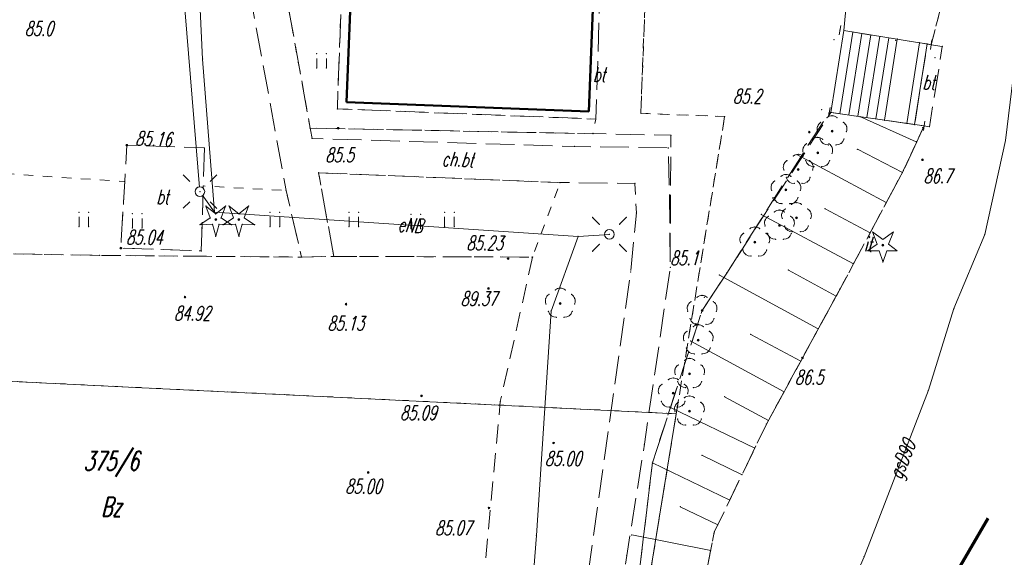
# Model space of a CAD drawing. Header units: metres. Extents: x 5537264 to 5541990, y 5958323 to 5965240.
# Tile 11 of 27: x 5539562 to 5539614, y 5961303 to 5961331. Entities that reach past the tile are written whole.
import ezdxf
from ezdxf.enums import TextEntityAlignment as Align

# ---------------------------------------------------------------- set-up
doc = ezdxf.new("R2010")
doc.units = ezdxf.units.M
for name, pattern in [('L_0_03', [1, 0.5, -0.5]), ('L_0_04', [1.5, 1, -0.5]), ('L_0_05', [1.75, 1.25, -0.5]), ('L_0_06', [2, 1.5, -0.5]), ('L_0_0C', [3, 2, -1]), ('L_0_29', [0])]:
    doc.linetypes.add(name, pattern=pattern)
doc.layers.get('0').update_dxf_attribs({"linetype": 'CONTINUOUS', "lineweight": 18})
for name, color, linetype, lineweight in [('000_Inne__niezydentyfikowane_', 7, 'CONTINUOUS', 18), ('210_oznaczenie_konturu_uzytku_gruntowego', 3, 'CONTINUOUS', 18), ('211_numer_dzialki_ewidencyjnej', 96, 'CONTINUOUS', 18), ('217_kontur_klasyfikacyjny', 3, 'L_0_03', 18), ('218_kontur_uzytku_gruntowego', 3, 'L_0_03', 18), ('219_dzialka_ewidencyjna', 96, 'CONTINUOUS', 18), ('312_budynek_ewidencyjny', 7, 'CONTINUOUS', 50), ('bt', 7, 'L_0_06', 18), ('chodnik', 7, 'L_0_06', 18), ('chodnik_Atr17', 7, 'CONTINUOUS', 18), ('drzewo_iglaste', 7, 'CONTINUOUS', 18), ('drzewo_lisciaste', 7, 'CONTINUOUS', 18), ('GES_UrzadzeniaSiecElektroenergetyczna_P', 7, 'CONTINUOUS', 18), ('inny_obiekt_zagospodarowania_terenu', 7, 'L_0_03', 18), ('inny_obiekt_zagospodarowania_terenu_Atr17', 7, 'CONTINUOUS', 18), ('KR_ObiektKarto', 7, 'CONTINUOUS', 18), ('latarnia', 7, 'CONTINUOUS', 18), ('mur_op', 7, 'L_0_29', 18), ('obszar_utwardzony', 7, 'L_0_06', 18), ('obszar_utwardzony_Atr17', 7, 'CONTINUOUS', 18), ('OT_ZagospodarowanieTerenu_P', 7, 'CONTINUOUS', 18), ('pikieta_naturalna', 7, 'CONTINUOUS', 18), ('pikieta_naturalna_Atr2', 7, 'CONTINUOUS', 18), ('pikieta_sztuczna', 7, 'CONTINUOUS', 18), ('pikieta_sztuczna_Atr2', 7, 'CONTINUOUS', 18), ('plac_sportowy', 7, 'L_0_04', 18), ('przewod_elektroenergetyczny_podziemny', 7, 'CONTINUOUS', 18), ('przewod_elektroenergetyczny_podziemny_Atr1', 7, 'CONTINUOUS', 18), ('przewod_gazowy', 7, 'CONTINUOUS', 18), ('przewod_gazowy_Atr1', 7, 'CONTINUOUS', 18), ('sch', 7, 'CONTINUOUS', 18), ('skarpa', 7, 'L_0_05', 18), ('skarpa_nieumocniona', 7, 'L_0_06', 18), ('slup_przewodow_napowietrznych', 7, 'CONTINUOUS', 18), ('trawnik', 7, 'L_0_03', 18), ('Zakres', 7, 'L_0_0C', 70)]:
    doc.layers.add(name, color=color, linetype=linetype, lineweight=lineweight)
doc.styles.get("Standard").update_dxf_attribs({"font": 'simplex.shx'})

# ---------------------------------------------------------------- blocks, each defined once
blk = doc.blocks.new('L_0_29_1')
at = {"color": 0, "linetype": 'Continuous', "lineweight": 13, "flags": 128}
blk.add_lwpolyline([(0, -0.5), (0, 0.5)], dxfattribs=at)
blk = doc.blocks.new('L_0_29_2')
at = {"color": 0, "linetype": 'Continuous', "lineweight": 13, "flags": 128}
blk.add_lwpolyline([(0, 0.5), (0, -0.5)], dxfattribs=at)
blk = doc.blocks.new('SUEO')
at = {"color": 0, "linetype": 'Continuous', "lineweight": 18, "flags": 128}
for points in [[(-1.06, 1.06), (-1.76, 1.76)], [(1.76, 1.76), (1.06, 1.06)], [(-1.74, -1.74), (-1.06, -1.06)], [(1.06, -1.06), (1.76, -1.76)]]:
    blk.add_lwpolyline(points, dxfattribs=at)
at = {"color": 0, "linetype": 'Continuous', "lineweight": 18}
blk.add_wipeout([(0, -0.5), (0.25, -0.43), (0.43, -0.25), (0.5, 0), (0.43, 0.25), (0.25, 0.43), (0, 0.5), (-0.25, 0.43), (-0.43, 0.25), (-0.5, 0), (-0.43, -0.25), (-0.25, -0.43)], dxfattribs=at)
blk.add_circle((0, 0), 0.5, dxfattribs=at)
blk = doc.blocks.new('OTZG')
at = {"color": 0, "linetype": 'Continuous', "lineweight": 13}
blk.add_wipeout([(0, -1.7), (-0.4, -0.6), (-1.6, -0.6), (-0.6, 0.1), (-1.1, 1.4), (0, 0.6), (1.1, 1.4), (0.6, 0.1), (1.5, -0.6), (0.4, -0.6), (0, -1.8)], dxfattribs=at)
at = {"linetype": 'Continuous', "lineweight": 13}
blk.add_hatch(color=0, dxfattribs=at).paths.add_polyline_path([(0, -0.1, 1), (0, 0.1, 1)])
at = {"color": 0, "linetype": 'Continuous', "lineweight": 13, "flags": 128}
blk.add_lwpolyline([(0, -1.7), (-0.4, -0.6), (-1.6, -0.6), (-0.6, 0.1), (-1.1, 1.4), (0, 0.6), (1.1, 1.4), (0.6, 0.1), (1.5, -0.6), (0.4, -0.6), (0, -1.8)], close=True, dxfattribs=at)
at = {"color": 0, "linetype": 'Continuous', "lineweight": 13}
blk.add_circle((0, 0), 0.1, dxfattribs=at)

msp = doc.modelspace()

# ---------------------------------------------------------------- hatches: boundary and pattern name
at = {"layer": 'drzewo_iglaste', "linetype": 'Continuous', "lineweight": 18}
for points in [[(5539572.71, 5961320.17, 1), (5539572.71, 5961320.27, 1)], [(5539573.92, 5961320.17, 1), (5539573.92, 5961320.27, 1)]]:
    msp.add_hatch(color=256, dxfattribs=at).paths.add_polyline_path(points)
at = {"layer": 'drzewo_lisciaste', "linetype": 'Continuous', "lineweight": 18}
for points in [[(5539604.96, 5961324.8, 1), (5539604.96, 5961324.9, 1)], [(5539604.21, 5961323.67, 1), (5539604.21, 5961323.77, 1)], [(5539603.19, 5961322.79, 1), (5539603.19, 5961322.89, 1)], [(5539602.55, 5961321.73, 1), (5539602.55, 5961321.83, 1)], [(5539603.1, 5961320.26, 1), (5539603.1, 5961320.36, 1)], [(5539602.21, 5961319.87, 1), (5539602.21, 5961319.97, 1)], [(5539600.92, 5961318.99, 1), (5539600.92, 5961319.09, 1)], [(5539590.74, 5961315.79, 1), (5539590.74, 5961315.89, 1)], [(5539598.16, 5961315.41, 1), (5539598.16, 5961315.51, 1)], [(5539597.96, 5961313.87, 1), (5539597.96, 5961313.97, 1)], [(5539597.51, 5961312.11, 1), (5539597.51, 5961312.21, 1)], [(5539596.65, 5961311.09, 1), (5539596.65, 5961311.19, 1)], [(5539597.5, 5961310.15, 1), (5539597.5, 5961310.25, 1)]]:
    msp.add_hatch(color=256, dxfattribs=at).paths.add_polyline_path(points)
at = {"layer": 'pikieta_naturalna', "linetype": 'Continuous', "lineweight": 18}
for points in [[(5539579.12, 5961324.955, 1), (5539579.12, 5961325.045, 1)], [(5539603.77, 5961324.755, 1), (5539603.77, 5961324.845, 1)], [(5539609.69, 5961323.305, 1), (5539609.69, 5961323.395, 1)], [(5539597.83, 5961314.695, 1), (5539597.83, 5961314.785, 1)], [(5539603.41, 5961312.945, 1), (5539603.41, 5961313.035, 1)], [(5539590.39, 5961308.495, 1), (5539590.39, 5961308.585, 1)]]:
    msp.add_hatch(color=256, dxfattribs=at).paths.add_polyline_path(points)
at = {"layer": 'pikieta_sztuczna', "linetype": 'Continuous', "lineweight": 18}
for points in [[(5539568.06, 5961324.065, 1), (5539568.06, 5961324.155, 1)], [(5539568.06, 5961324.065, 1), (5539568.06, 5961324.155, 1)], [(5539567.74, 5961318.685, 1), (5539567.74, 5961318.775, 1)], [(5539588.01, 5961318.135, 1), (5539588.01, 5961318.225, 1)], [(5539586.98, 5961316.575, 1), (5539586.98, 5961316.665, 1)], [(5539571.1, 5961316.125, 1), (5539571.1, 5961316.215, 1)], [(5539579.53, 5961315.755, 1), (5539579.53, 5961315.845, 1)], [(5539583.48, 5961310.955, 1), (5539583.48, 5961311.045, 1)], [(5539580.69, 5961306.955, 1), (5539580.69, 5961307.045, 1)], [(5539587.01, 5961305.095, 1), (5539587.01, 5961305.185, 1)]]:
    msp.add_hatch(color=256, dxfattribs=at).paths.add_polyline_path(points)

# ---------------------------------------------------------------- linework, layer by layer
for p in [(5539605.378, 5961330.135), (5539605.581, 5961330.108), (5539605.06, 5961329.63), (5539608.285, 5961329.605), (5539608.37, 5961329.66), (5539609.53, 5961329.47), (5539609.941, 5961329.407), (5539610.151, 5961329.37), (5539610.73, 5961329.28), (5539572.02, 5961328.62), (5539577.999, 5961328.899), (5539578.499, 5961328.899), (5539610.34, 5961328.69), (5539577.999, 5961328.149), (5539578.499, 5961328.149), (5539609.618, 5961327.35), (5539609.618, 5961327.35), (5539579.56, 5961326.37), (5539579.56, 5961326.37), (5539579.56, 5961326.37), (5539579.075, 5961326.014), (5539592.23, 5961325.88), (5539592.23, 5961325.88), (5539592.23, 5961325.88), (5539592.23, 5961325.88), (5539592.23, 5961325.88), (5539592.23, 5961325.88), (5539592.23, 5961325.88), (5539592.23, 5961325.88), (5539592.23, 5961325.88), (5539592.23, 5961325.88), (5539604.42, 5961325.97), (5539592.6, 5961325.48), (5539594.96, 5961325.78), (5539599.34, 5961325.61), (5539604.699, 5961325.553), (5539604.82, 5961325.84), (5539604.9, 5961325.83), (5539604.96, 5961325.65), (5539605.221, 5961325.553), (5539606.42, 5961325.61), (5539607.71, 5961325.42), (5539577.652, 5961325.012), (5539577.66, 5961325), (5539579.12, 5961325), (5539604.2, 5961325.098), (5539604.211, 5961324.821), (5539604.372, 5961325.316), (5539604.96, 5961324.85), (5539605.548, 5961325.316), (5539605.709, 5961324.821), (5539605.72, 5961325.098), (5539608.869, 5961325.253), (5539609.279, 5961325.193), (5539609.7, 5961325.03), (5539609.779, 5961325.121), (5539610.06, 5961325.08), (5539577.75, 5961324.47), (5539592.445, 5961324.71), (5539592.46, 5961324.74), (5539592.46, 5961324.71), (5539596.528, 5961324.631), (5539603.77, 5961324.8), (5539603.949, 5961324.423), (5539604.21, 5961324.52), (5539604.336, 5961324.435), (5539604.471, 5961324.423), (5539605.584, 5961324.435), (5539568.06, 5961324.11), (5539568.06, 5961324.11), (5539572.12, 5961323.97), (5539591.47, 5961324.05), (5539596.39, 5961323.97), (5539603.45, 5961323.968), (5539603.622, 5961324.186), (5539604.49, 5961324.202), (5539604.759, 5961324.127), (5539604.798, 5961324.186), (5539604.97, 5961323.968), (5539605.161, 5961324.127), (5539605.43, 5961324.202), (5539606.29, 5961323.9), (5539609.37, 5961324.29), (5539602.602, 5961323.306), (5539602.929, 5961323.543), (5539603.12, 5961323.62), (5539603.19, 5961323.64), (5539603.451, 5961323.543), (5539603.461, 5961323.691), (5539603.586, 5961323.305), (5539603.778, 5961323.306), (5539604.21, 5961323.72), (5539604.834, 5961323.305), (5539604.959, 5961323.691), (5539609.69, 5961323.35), (5539602.43, 5961323.088), (5539602.441, 5961322.811), (5539603.19, 5961322.84), (5539603.74, 5961323.072), (5539603.939, 5961322.811), (5539603.95, 5961323.088), (5539604.009, 5961322.997), (5539604.411, 5961322.997), (5539604.68, 5961323.072), (5539608.69, 5961322.78), (5539578.09, 5961322.67), (5539601.962, 5961322.246), (5539602.289, 5961322.483), (5539602.55, 5961322.58), (5539602.566, 5961322.425), (5539602.811, 5961322.483), (5539603.138, 5961322.246), (5539603.814, 5961322.425), (5539608.64, 5961322.68), (5539567.95, 5961322.21), (5539576.39, 5961321.74), (5539590.73, 5961322.16), (5539594.65, 5961322.11), (5539601.79, 5961322.028), (5539601.801, 5961321.751), (5539602.55, 5961321.78), (5539602.72, 5961322.192), (5539602.989, 5961322.117), (5539603.299, 5961321.751), (5539603.31, 5961322.028), (5539603.391, 5961322.117), (5539603.66, 5961322.192), (5539596.46, 5961321.44), (5539601.86, 5961321.36), (5539601.926, 5961321.365), (5539603.174, 5961321.365), (5539573.222, 5961320.926), (5539573.408, 5961320.926), (5539574.432, 5961320.926), (5539602.08, 5961321.132), (5539602.21, 5961320.72), (5539602.349, 5961321.057), (5539602.512, 5961320.776), (5539602.751, 5961321.057), (5539602.839, 5961321.013), (5539603.02, 5961321.132), (5539603.1, 5961321.11), (5539603.361, 5961321.013), (5539603.688, 5961320.776), (5539604.6, 5961320.79), (5539607.8, 5961321.12), (5539565.559, 5961320.609), (5539566.059, 5961320.609), (5539568.354, 5961320.537), (5539568.854, 5961320.537), (5539572.427, 5961320.313), (5539572.71, 5961320.519), (5539572.71, 5961320.22), (5539572.993, 5961320.313), (5539573.637, 5961320.313), (5539573.92, 5961320.519), (5539573.92, 5961320.22), (5539574.203, 5961320.313), (5539575.559, 5961320.609), (5539576.059, 5961320.609), (5539579.689, 5961320.609), (5539580.189, 5961320.609), (5539582.928, 5961320.501), (5539583.428, 5961320.501), (5539584.689, 5961320.609), (5539585.189, 5961320.609), (5539592.427, 5961320.334), (5539594.194, 5961320.334), (5539594.72, 5961320.57), (5539601.26, 5961320.49), (5539601.622, 5961320.386), (5539601.949, 5961320.623), (5539602.34, 5961320.558), (5539602.351, 5961320.281), (5539602.471, 5961320.623), (5539602.798, 5961320.386), (5539603.1, 5961320.31), (5539603.849, 5961320.281), (5539603.86, 5961320.558), (5539565.559, 5961319.859), (5539566.059, 5961319.859), (5539568.354, 5961319.787), (5539568.854, 5961319.787), (5539571.882, 5961319.952), (5539572.535, 5961319.98), (5539572.885, 5961319.98), (5539573.092, 5961319.952), (5539573.538, 5961319.952), (5539573.745, 5961319.98), (5539574.095, 5961319.98), (5539574.748, 5961319.952), (5539575.559, 5961319.859), (5539576.059, 5961319.859), (5539579.689, 5961319.859), (5539580.189, 5961319.859), (5539582.928, 5961319.751), (5539583.428, 5961319.751), (5539584.689, 5961319.859), (5539585.189, 5961319.859), (5539592.78, 5961319.981), (5539593.841, 5961319.981), (5539600.659, 5961319.743), (5539600.92, 5961319.84), (5539601.181, 5961319.743), (5539601.45, 5961320.168), (5539601.461, 5961319.891), (5539602.21, 5961319.92), (5539602.476, 5961319.895), (5539602.959, 5961319.891), (5539602.97, 5961320.168), (5539603.724, 5961319.895), (5539572.71, 5961319.35), (5539573.92, 5961319.35), (5539591.67, 5961319.34), (5539593.31, 5961319.45), (5539593.31, 5961319.45), (5539593.31, 5961319.45), (5539600.16, 5961319.288), (5539600.332, 5961319.506), (5539601.508, 5961319.506), (5539601.586, 5961319.505), (5539601.68, 5961319.288), (5539601.74, 5961319.272), (5539602.009, 5961319.197), (5539602.411, 5961319.197), (5539602.63, 5961319.662), (5539602.68, 5961319.272), (5539602.834, 5961319.505), (5539602.899, 5961319.587), (5539603.301, 5961319.587), (5539603.57, 5961319.662), (5539612.95, 5961319.45), (5539567.74, 5961318.73), (5539567.74, 5961318.73), (5539592.78, 5961318.92), (5539593.841, 5961318.92), (5539600.171, 5961319.011), (5539600.92, 5961319.04), (5539601.669, 5961319.011), (5539566.63, 5961318.35), (5539571.95, 5961318.58), (5539577.2, 5961318.26), (5539578.89, 5961318.3), (5539588.01, 5961318.18), (5539589.29, 5961318.26), (5539592.427, 5961318.567), (5539594.194, 5961318.567), (5539600.296, 5961318.625), (5539600.45, 5961318.392), (5539600.719, 5961318.317), (5539601.121, 5961318.317), (5539601.39, 5961318.392), (5539601.544, 5961318.625), (5539596.5, 5961317.73), (5539606.08, 5961317.91), (5539594.42, 5961317.48), (5539599.07, 5961317.32), (5539599.447, 5961317.425), (5539602.68, 5961317.58), (5539586.98, 5961316.62), (5539590.74, 5961316.64), (5539605.4, 5961316.63), (5539571.1, 5961316.17), (5539589.98, 5961316.088), (5539590.152, 5961316.306), (5539590.479, 5961316.543), (5539591.001, 5961316.543), (5539591.328, 5961316.306), (5539591.5, 5961316.088), (5539597.899, 5961316.163), (5539598.16, 5961316.26), (5539598.27, 5961316.16), (5539598.421, 5961316.163), (5539605.18, 5961316.22), (5539579.53, 5961315.8), (5539589.991, 5961315.811), (5539590.74, 5961315.84), (5539591.489, 5961315.811), (5539597.4, 5961315.708), (5539597.572, 5961315.926), (5539598.748, 5961315.926), (5539598.92, 5961315.708), (5539611.34, 5961315.57), (5539590.116, 5961315.425), (5539590.26, 5961315.44), (5539590.27, 5961315.192), (5539590.539, 5961315.117), (5539590.941, 5961315.117), (5539591.21, 5961315.192), (5539591.364, 5961315.425), (5539597.411, 5961315.431), (5539597.536, 5961315.045), (5539598.16, 5961315.46), (5539598.784, 5961315.045), (5539598.909, 5961315.431), (5539597.69, 5961314.812), (5539597.699, 5961314.623), (5539597.83, 5961314.74), (5539597.959, 5961314.737), (5539597.96, 5961314.72), (5539598.221, 5961314.623), (5539598.361, 5961314.737), (5539598.63, 5961314.812), (5539597.2, 5961314.168), (5539597.372, 5961314.386), (5539598.548, 5961314.386), (5539598.72, 5961314.168), (5539600.71, 5961314.22), (5539604.24, 5961314.51), (5539597.211, 5961313.891), (5539597.336, 5961313.505), (5539597.57, 5961313.87), (5539597.96, 5961313.92), (5539598.584, 5961313.505), (5539598.709, 5961313.891), (5539597.49, 5961313.272), (5539597.759, 5961313.197), (5539598.161, 5961313.197), (5539598.43, 5961313.272), (5539603.41, 5961312.99), (5539596.922, 5961312.626), (5539597.249, 5961312.863), (5539597.51, 5961312.96), (5539597.771, 5961312.863), (5539598.098, 5961312.626), (5539603.32, 5961312.81), (5539596.65, 5961311.94), (5539596.75, 5961312.408), (5539596.761, 5961312.131), (5539597.51, 5961312.16), (5539598.259, 5961312.131), (5539598.27, 5961312.408), (5539596.062, 5961311.606), (5539596.389, 5961311.843), (5539596.886, 5961311.745), (5539596.911, 5961311.843), (5539597.04, 5961311.512), (5539597.238, 5961311.606), (5539597.309, 5961311.437), (5539597.711, 5961311.437), (5539597.98, 5961311.512), (5539598.134, 5961311.745), (5539583.48, 5961311), (5539595.89, 5961311.388), (5539595.901, 5961311.111), (5539596.65, 5961311.14), (5539597.399, 5961311.111), (5539597.41, 5961311.388), (5539597.5, 5961311), (5539599.34, 5961310.96), (5539602.45, 5961311.21), (5539610, 5961311.3), (5539587.6, 5961310.7), (5539596.026, 5961310.725), (5539596.18, 5961310.492), (5539596.449, 5961310.417), (5539596.5, 5961310.4), (5539596.74, 5961310.448), (5539596.851, 5961310.417), (5539596.912, 5961310.666), (5539597.12, 5961310.492), (5539597.239, 5961310.903), (5539597.274, 5961310.725), (5539597.761, 5961310.903), (5539598.088, 5961310.666), (5539598.26, 5961310.448), (5539596.751, 5961310.171), (5539597.5, 5961310.2), (5539598.249, 5961310.171), (5539596.876, 5961309.785), (5539597.03, 5961309.552), (5539597.299, 5961309.477), (5539597.701, 5961309.477), (5539597.97, 5961309.552), (5539598.124, 5961309.785), (5539601.53, 5961309.53), (5539601.63, 5961309.71), (5539590.39, 5961308.54), (5539595.14, 5961308.47), (5539598.15, 5961307.9), (5539600.92, 5961308.27), (5539595.56, 5961307.5), (5539595.56, 5961307.5), (5539580.69, 5961307), (5539600.25, 5961306.88), (5539599.61, 5961305.55), (5539587.01, 5961305.14), (5539597.02, 5961305.2), (5539598.98, 5961304.25), (5539589.49, 5961303.7), (5539594.48, 5961303.73), (5539598.8, 5961303.88), (5539598.61, 5961302.92), (5539594.22, 5961302.65), (5539606.64, 5961302.59)]:
    msp.add_point(p)
at = {"layer": '000_Inne__niezydentyfikowane_', "linetype": 'Continuous', "lineweight": 18, "flags": 128}
for points in [[(5539609.37, 5961324.29), (5539606.42, 5961325.61)], [(5539608.64, 5961322.68), (5539606.29, 5961323.9)], [(5539607.8, 5961321.12), (5539603.12, 5961323.62)], [(5539606.95, 5961319.53), (5539604.6, 5961320.79)], [(5539606.08, 5961317.91), (5539601.26, 5961320.49)], [(5539604.24, 5961314.51), (5539599.07, 5961317.32)], [(5539605.18, 5961316.22), (5539602.68, 5961317.58)], [(5539603.32, 5961312.81), (5539600.71, 5961314.22)], [(5539602.45, 5961311.21), (5539597.57, 5961313.87)], [(5539601.63, 5961309.71), (5539599.34, 5961310.96)], [(5539600.92, 5961308.27), (5539596.5, 5961310.4)], [(5539600.25, 5961306.88), (5539598.15, 5961307.9)], [(5539599.61, 5961305.55), (5539595.56, 5961307.5)], [(5539598.98, 5961304.25), (5539597.02, 5961305.2)], [(5539598.61, 5961302.92), (5539594.48, 5961303.73)]]:
    msp.add_lwpolyline(points, dxfattribs=at)
at = {"layer": '217_kontur_klasyfikacyjny', "lineweight": 18, "flags": 128}
for points in [[(5539595.25, 5961333.69), (5539594.96, 5961325.78)], [(5539594.96, 5961325.78), (5539599.34, 5961325.61)], [(5539599.34, 5961325.61), (5539596.81, 5961310.07)], [(5539596.81, 5961310.07), (5539592.28, 5961282.36)]]:
    msp.add_lwpolyline(points, dxfattribs=at)
at = {"layer": '218_kontur_uzytku_gruntowego', "lineweight": 18, "flags": 128}
for points in [[(5539594.96, 5961325.78), (5539595.25, 5961333.69)], [(5539595.25, 5961333.69), (5539594.96, 5961325.78)], [(5539599.34, 5961325.61), (5539594.96, 5961325.78)], [(5539594.96, 5961325.78), (5539599.34, 5961325.61)], [(5539596.81, 5961310.07), (5539599.34, 5961325.61)], [(5539599.34, 5961325.61), (5539596.81, 5961310.07)], [(5539596.81, 5961310.07), (5539542.34, 5961312.72)], [(5539542.34, 5961312.72), (5539596.81, 5961310.07)], [(5539592.28, 5961282.36), (5539596.81, 5961310.07)], [(5539596.81, 5961310.07), (5539592.28, 5961282.36)]]:
    msp.add_lwpolyline(points, dxfattribs=at)
at = {"layer": '219_dzialka_ewidencyjna', "linetype": 'Continuous', "lineweight": 18, "flags": 128}
for points in [[(5539542.34, 5961312.72), (5539596.81, 5961310.07)], [(5539592.28, 5961282.36), (5539596.81, 5961310.07)]]:
    msp.add_lwpolyline(points, dxfattribs=at)
at = {"layer": '312_budynek_ewidencyjny', "linetype": 'Continuous', "lineweight": 50, "flags": 128}
for points in [[(5539593.31, 5961353.51), (5539592.23, 5961325.88)], [(5539579.56, 5961326.37), (5539580.53, 5961350.62)], [(5539592.23, 5961325.88), (5539579.56, 5961326.37)]]:
    msp.add_lwpolyline(points, dxfattribs=at)
at = {"layer": 'bt', "lineweight": 18, "flags": 128}
for points in [[(5539579.56, 5961326.37), (5539592.23, 5961325.88), (5539592.457, 5961331.686), (5539592.8, 5961331.676), (5539592.6, 5961325.48), (5539579.075, 5961326.014), (5539579.85, 5961347.77), (5539580.41, 5961347.74)], [(5539609.941, 5961329.407), (5539610.151, 5961329.37), (5539610.73, 5961329.28), (5539610.06, 5961325.08), (5539609.779, 5961325.121), (5539609.279, 5961325.193)]]:
    msp.add_lwpolyline(points, close=True, dxfattribs=at)
msp.add_lwpolyline([(5539577.652, 5961325.012), (5539596.528, 5961324.631), (5539596.487, 5961317.556)], dxfattribs=at)
at = {"layer": 'chodnik', "lineweight": 18, "flags": 128}
msp.add_lwpolyline([(5539573.85, 5961350.515), (5539573.48, 5961350.53), (5539573.4, 5961348.41), (5539573.779, 5961348.407), (5539573.76, 5961348.04), (5539579.85, 5961347.77), (5539579.782, 5961345.734), (5539573.9, 5961345.78), (5539575.85, 5961335.03), (5539577.75, 5961324.47), (5539591.47, 5961324.05), (5539596.39, 5961323.97), (5539596.46, 5961321.44), (5539596.5, 5961317.73), (5539595.14, 5961308.47), (5539594.22, 5961302.65), (5539593.77, 5961299.63), (5539593.49, 5961296), (5539591.99, 5961287.81), (5539591.61, 5961282.43), (5539589.13, 5961281.94), (5539589.56, 5961284.8), (5539591.9, 5961299.58), (5539594.42, 5961317.48), (5539594.72, 5961320.57), (5539594.65, 5961322.11), (5539590.73, 5961322.16), (5539578.09, 5961322.67), (5539578.89, 5961318.3), (5539577.2, 5961318.26), (5539576.39, 5961321.74), (5539574.24, 5961333.51), (5539573.16, 5961338.51), (5539571.77, 5961345.69), (5539570.5, 5961345.62), (5539570.5, 5961351.67), (5539570.52, 5961352.22), (5539573.55, 5961351.9), (5539573.87, 5961350.93)], close=True, dxfattribs=at)
at = {"layer": 'drzewo_iglaste', "linetype": 'Continuous', "lineweight": 18, "flags": 128}
for points in [[(5539572.427, 5961320.313), (5539572.198, 5961320.926)], [(5539572.198, 5961320.926), (5539572.71, 5961320.519)], [(5539572.71, 5961320.519), (5539573.222, 5961320.926)], [(5539573.222, 5961320.926), (5539572.993, 5961320.313)], [(5539573.637, 5961320.313), (5539573.408, 5961320.926)], [(5539573.408, 5961320.926), (5539573.92, 5961320.519)], [(5539573.92, 5961320.519), (5539574.432, 5961320.926)], [(5539574.432, 5961320.926), (5539574.203, 5961320.313)], [(5539571.882, 5961319.952), (5539572.427, 5961320.313)], [(5539572.993, 5961320.313), (5539573.538, 5961319.952)], [(5539573.092, 5961319.952), (5539573.637, 5961320.313)], [(5539574.203, 5961320.313), (5539574.748, 5961319.952)], [(5539572.535, 5961319.98), (5539571.882, 5961319.952)], [(5539572.71, 5961319.35), (5539572.535, 5961319.98)], [(5539572.885, 5961319.98), (5539572.71, 5961319.35)], [(5539573.538, 5961319.952), (5539572.885, 5961319.98)], [(5539573.745, 5961319.98), (5539573.092, 5961319.952)], [(5539573.92, 5961319.35), (5539573.745, 5961319.98)], [(5539574.095, 5961319.98), (5539573.92, 5961319.35)], [(5539574.748, 5961319.952), (5539574.095, 5961319.98)]]:
    msp.add_lwpolyline(points, dxfattribs=at)
at = {"layer": 'drzewo_iglaste', "lineweight": 18}
for centre in [(5539572.71, 5961320.22), (5539573.92, 5961320.22)]:
    msp.add_circle(centre, 0.05, dxfattribs=at)
at = {"layer": 'drzewo_lisciaste', "lineweight": 18}
for centre in [(5539604.96, 5961324.85), (5539604.21, 5961323.72), (5539603.19, 5961322.84), (5539602.55, 5961321.78), (5539603.1, 5961320.31), (5539602.21, 5961319.92), (5539600.92, 5961319.04), (5539590.74, 5961315.84), (5539598.16, 5961315.46), (5539597.96, 5961313.92), (5539597.51, 5961312.16), (5539596.65, 5961311.14), (5539597.5, 5961310.2)]:
    msp.add_circle(centre, 0.05, dxfattribs=at)
for centre, start, end in [((5539604.96, 5961325.25), 49.272, 130.728), ((5539604.58, 5961324.974), 121.308, 202.548), ((5539605.34, 5961324.974), 337.452, 58.692), ((5539604.21, 5961324.12), 49.272, 130.728), ((5539604.725, 5961324.526), 193.221, 274.871), ((5539605.195, 5961324.526), 265.129, 346.779), ((5539603.83, 5961323.844), 121.308, 202.548), ((5539604.59, 5961323.844), 337.452, 58.692), ((5539602.81, 5961322.964), 121.308, 202.548), ((5539603.19, 5961323.24), 49.272, 130.728), ((5539603.975, 5961323.396), 193.221, 274.871), ((5539603.57, 5961322.964), 337.452, 58.692), ((5539604.445, 5961323.396), 265.129, 346.779), ((5539602.17, 5961321.904), 121.308, 202.548), ((5539602.55, 5961322.18), 49.272, 130.728), ((5539602.955, 5961322.516), 193.221, 274.871), ((5539602.93, 5961321.904), 337.452, 58.692), ((5539603.425, 5961322.516), 265.129, 346.779), ((5539602.315, 5961321.456), 193.221, 274.871), ((5539602.785, 5961321.456), 265.129, 346.779), ((5539602.21, 5961320.32), 49.272, 130.728), ((5539602.72, 5961320.434), 121.308, 202.548), ((5539603.1, 5961320.71), 49.272, 130.728), ((5539603.48, 5961320.434), 337.452, 58.692), ((5539601.83, 5961320.044), 121.308, 202.548), ((5539602.59, 5961320.044), 337.452, 58.692), ((5539600.92, 5961319.44), 49.272, 130.728), ((5539602.865, 5961319.986), 193.221, 274.871), ((5539603.335, 5961319.986), 265.129, 346.779), ((5539600.54, 5961319.164), 121.308, 202.548), ((5539601.3, 5961319.164), 337.452, 58.692), ((5539601.975, 5961319.596), 193.221, 274.871), ((5539602.445, 5961319.596), 265.129, 346.779), ((5539600.685, 5961318.716), 193.221, 274.871), ((5539601.155, 5961318.716), 265.129, 346.779), ((5539590.74, 5961316.24), 49.272, 130.728), ((5539590.36, 5961315.964), 121.308, 202.548), ((5539591.12, 5961315.964), 337.452, 58.692), ((5539598.16, 5961315.86), 49.272, 130.728), ((5539597.78, 5961315.584), 121.308, 202.548), ((5539598.54, 5961315.584), 337.452, 58.692), ((5539590.505, 5961315.516), 193.221, 274.871), ((5539590.975, 5961315.516), 265.129, 346.779), ((5539597.925, 5961315.136), 193.221, 274.871), ((5539598.395, 5961315.136), 265.129, 346.779), ((5539597.96, 5961314.32), 49.272, 130.728), ((5539597.58, 5961314.044), 121.308, 202.548), ((5539598.34, 5961314.044), 337.452, 58.692), ((5539597.725, 5961313.596), 193.221, 274.871), ((5539598.195, 5961313.596), 265.129, 346.779), ((5539597.13, 5961312.284), 121.308, 202.548), ((5539597.51, 5961312.56), 49.272, 130.728), ((5539597.89, 5961312.284), 337.452, 58.692), ((5539596.65, 5961311.54), 49.272, 130.728), ((5539596.27, 5961311.264), 121.308, 202.548), ((5539597.275, 5961311.836), 193.221, 274.871), ((5539597.03, 5961311.264), 337.452, 58.692), ((5539597.745, 5961311.836), 265.129, 346.779), ((5539597.5, 5961310.6), 49.272, 130.728), ((5539596.415, 5961310.816), 193.221, 274.871), ((5539597.12, 5961310.324), 121.308, 202.548), ((5539596.885, 5961310.816), 265.129, 346.779), ((5539597.88, 5961310.324), 337.452, 58.692), ((5539597.265, 5961309.876), 193.221, 274.871), ((5539597.735, 5961309.876), 265.129, 346.779)]:
    msp.add_arc(centre, 0.4, start, end, dxfattribs=at)
at = {"layer": 'GES_UrzadzeniaSiecElektroenergetyczna_P', "color": 7}
msp.add_point((5539571.883, 5961321.685), dxfattribs=at)
at = {"layer": 'inny_obiekt_zagospodarowania_terenu', "lineweight": 18, "flags": 128}
for points in [[(5539610.151, 5961329.37), (5539611.12, 5961333.14), (5539611.64, 5961340.27), (5539612.48, 5961350.68), (5539612.95, 5961360.38), (5539613.33, 5961365.93)], [(5539601.53, 5961309.53), (5539605.4, 5961316.63), (5539608.69, 5961322.78), (5539609.779, 5961325.121)]]:
    msp.add_lwpolyline(points, dxfattribs=at)
at = {"layer": 'KR_ObiektKarto', "linetype": 'Continuous', "lineweight": 18, "flags": 128}
for points in [[(5539606.05, 5961330.032), (5539605.365, 5961325.762)], [(5539605.581, 5961330.108), (5539605.581, 5961330.108)], [(5539606.519, 5961329.957), (5539605.835, 5961325.694)], [(5539606.988, 5961329.882), (5539606.305, 5961325.625)], [(5539607.457, 5961329.807), (5539606.775, 5961325.556)], [(5539607.926, 5961329.731), (5539607.245, 5961325.488)]]:
    msp.add_lwpolyline(points, dxfattribs=at)
at = {"layer": 'latarnia', "linetype": 'Continuous', "lineweight": 18, "flags": 128}
for points in [[(5539592.78, 5961319.981), (5539592.427, 5961320.334)], [(5539593.841, 5961319.981), (5539594.194, 5961320.334)], [(5539592.78, 5961318.92), (5539592.427, 5961318.567)], [(5539593.841, 5961318.92), (5539594.194, 5961318.567)]]:
    msp.add_lwpolyline(points, dxfattribs=at)
at = {"layer": 'latarnia', "lineweight": 18}
for centre in [(5539571.88, 5961321.69), (5539593.31, 5961319.45)]:
    msp.add_circle(centre, 0.25, dxfattribs=at)
at = {"layer": 'obszar_utwardzony', "lineweight": 18, "flags": 128}
msp.add_lwpolyline([(5539572.12, 5961323.97), (5539572.06, 5961321.98), (5539571.95, 5961318.58), (5539567.74, 5961318.73), (5539567.95, 5961322.21), (5539568.06, 5961324.11)], close=True, dxfattribs=at)
at = {"layer": 'OT_ZagospodarowanieTerenu_P', "color": 96}
msp.add_point((5539607.621, 5961318.884), dxfattribs=at)
at = {"layer": 'pikieta_naturalna', "lineweight": 18}
for centre in [(5539579.12, 5961325), (5539603.77, 5961324.8), (5539609.69, 5961323.35), (5539597.83, 5961314.74), (5539603.41, 5961312.99), (5539590.39, 5961308.54)]:
    msp.add_circle(centre, 0.045, dxfattribs=at)
at = {"layer": 'pikieta_sztuczna', "lineweight": 18}
for centre in [(5539568.06, 5961324.11), (5539568.06, 5961324.11), (5539567.74, 5961318.73), (5539588.01, 5961318.18), (5539586.98, 5961316.62), (5539571.1, 5961316.17), (5539579.53, 5961315.8), (5539583.48, 5961311), (5539580.69, 5961307), (5539587.01, 5961305.14)]:
    msp.add_circle(centre, 0.045, dxfattribs=at)
at = {"layer": 'plac_sportowy', "lineweight": 18, "flags": 128}
msp.add_lwpolyline([(5539547.69, 5961311.76), (5539547.85, 5961313.02), (5539548.08, 5961317.05), (5539548.19, 5961318.69), (5539553.96, 5961318.57), (5539566.63, 5961318.35), (5539577.2, 5961318.26), (5539578.89, 5961318.3), (5539589.29, 5961318.26), (5539587.6, 5961310.7), (5539586.41, 5961297.98), (5539585.4, 5961283.36), (5539561.05, 5961283.75), (5539545.65, 5961284.02), (5539546.4, 5961294.88), (5539546.9, 5961301.69), (5539547.46, 5961306.59)], close=True, dxfattribs=at)
at = {"layer": 'przewod_elektroenergetyczny_podziemny', "linetype": 'Continuous', "lineweight": 18, "flags": 128}
for points in [[(5539570.99, 5961351.55), (5539569.42, 5961351.65), (5539571.88, 5961321.69), (5539572.64, 5961320.61), (5539591.67, 5961319.34), (5539590.26, 5961315.44), (5539589.49, 5961303.7), (5539588.75, 5961294.23), (5539590.71, 5961282.36)], [(5539572.64, 5961320.61), (5539572.02, 5961328.62), (5539571.2, 5961346.08)], [(5539591.67, 5961319.34), (5539593.31, 5961319.45)]]:
    msp.add_lwpolyline(points, dxfattribs=at)
at = {"layer": 'przewod_gazowy', "linetype": 'Continuous', "lineweight": 18, "flags": 128}
msp.add_lwpolyline([(5539617.02, 5961366.51), (5539616.75, 5961352.18), (5539616.46, 5961345.05), (5539616.15, 5961339.78), (5539615.08, 5961332.97), (5539614.03, 5961324.36), (5539612.95, 5961319.45), (5539611.34, 5961315.57), (5539610, 5961311.3), (5539606.64, 5961302.59), (5539602.88, 5961293.99), (5539600.8, 5961289.38), (5539599.49, 5961285.15), (5539600.01, 5961280.28), (5539600.18, 5961274.27), (5539600.25, 5961266.4), (5539600.19, 5961256.71), (5539600.12, 5961251.91)], dxfattribs=at)
at = {"layer": 'sch', "linetype": 'Continuous', "lineweight": 18, "flags": 128}
for points in [[(5539605.581, 5961330.108), (5539608.37, 5961329.66), (5539607.71, 5961325.42), (5539604.9, 5961325.83)], [(5539608.37, 5961329.66), (5539609.53, 5961329.47), (5539608.869, 5961325.253), (5539607.71, 5961325.42)], [(5539609.941, 5961329.407), (5539609.279, 5961325.193), (5539608.869, 5961325.253), (5539609.53, 5961329.47)]]:
    msp.add_lwpolyline(points, close=True, dxfattribs=at)
at = {"layer": 'skarpa', "lineweight": 18, "flags": 128}
msp.add_lwpolyline([(5539609.779, 5961325.121), (5539608.69, 5961322.78), (5539608.64, 5961322.68), (5539605.4, 5961316.63), (5539603.41, 5961312.99), (5539601.53, 5961309.53), (5539600.92, 5961308.27), (5539598.8, 5961303.88), (5539597.99, 5961299.75), (5539597.47, 5961296.58), (5539596.66, 5961291.48), (5539596.26, 5961288.98), (5539595.52, 5961283.49), (5539591.61, 5961282.43), (5539593.391, 5961291.106), (5539593.952, 5961294.062), (5539595.56, 5961307.5), (5539598.16, 5961315.46), (5539599.447, 5961317.425), (5539604.9, 5961325.83)], close=True, dxfattribs=at)
at = {"layer": 'skarpa_nieumocniona', "lineweight": 18, "flags": 128}
for points in [[(5539605.581, 5961330.108), (5539606.21, 5961337.04), (5539607.5, 5961346.46), (5539608.69, 5961355.58), (5539609.63, 5961362.19), (5539610.3, 5961368.66), (5539612.89, 5961368.52), (5539613.33, 5961365.93), (5539612.95, 5961360.38), (5539612.48, 5961350.68), (5539611.64, 5961340.27), (5539611.12, 5961333.14), (5539610.151, 5961329.37)], [(5539612.44, 5961216.99), (5539610.06, 5961218.31), (5539602.52, 5961222.69), (5539595.6, 5961226.77), (5539595.49, 5961231.6), (5539596.67, 5961250.62), (5539595.15, 5961268.63), (5539591.76, 5961277.11), (5539591.61, 5961282.43), (5539591.99, 5961287.81), (5539593.952, 5961294.062), (5539595.56, 5961307.5), (5539598.16, 5961315.46), (5539599.447, 5961317.425), (5539604.82, 5961325.84), (5539609.779, 5961325.121), (5539608.69, 5961322.78), (5539608.64, 5961322.68), (5539605.4, 5961316.63), (5539601.53, 5961309.53), (5539598.8, 5961303.88), (5539597.99, 5961299.75), (5539597.47, 5961296.58), (5539596.26, 5961288.98), (5539595.52, 5961283.49), (5539595.86, 5961280.18), (5539596.22, 5961275.12), (5539597.04, 5961266.24), (5539597.33, 5961260.29), (5539597.52, 5961250.45), (5539597.18, 5961244.27), (5539596.64, 5961232.31), (5539598.25, 5961228.38), (5539605.11, 5961224.61), (5539613.95, 5961219.95)]]:
    msp.add_lwpolyline(points, close=True, dxfattribs=at)
at = {"layer": 'slup_przewodow_napowietrznych', "lineweight": 18}
for centre in [(5539571.88, 5961321.69), (5539593.31, 5961319.45)]:
    msp.add_circle(centre, 0.25, dxfattribs=at)
at = {"layer": 'trawnik', "lineweight": 18, "flags": 128}
for points in [[(5539577.652, 5961325.012), (5539575.85, 5961335.03), (5539573.9, 5961345.78), (5539579.782, 5961345.734), (5539579.075, 5961326.014), (5539592.6, 5961325.48), (5539592.445, 5961324.71)], [(5539566.63, 5961318.35), (5539553.96, 5961318.57), (5539554.96, 5961323.07), (5539567.95, 5961322.21), (5539567.74, 5961318.73), (5539571.95, 5961318.58), (5539572.06, 5961321.98), (5539576.39, 5961321.74), (5539577.2, 5961318.26)], [(5539578.09, 5961322.67), (5539590.73, 5961322.16), (5539589.29, 5961318.26), (5539578.89, 5961318.3)]]:
    msp.add_lwpolyline(points, close=True, dxfattribs=at)
for points in [[(5539577.999, 5961328.149), (5539577.999, 5961328.899)], [(5539578.499, 5961328.149), (5539578.499, 5961328.899)], [(5539565.559, 5961319.859), (5539565.559, 5961320.609)], [(5539566.059, 5961319.859), (5539566.059, 5961320.609)], [(5539568.354, 5961319.787), (5539568.354, 5961320.537)], [(5539568.854, 5961319.787), (5539568.854, 5961320.537)], [(5539575.559, 5961319.859), (5539575.559, 5961320.609)], [(5539576.059, 5961319.859), (5539576.059, 5961320.609)], [(5539579.689, 5961319.859), (5539579.689, 5961320.609)], [(5539580.189, 5961319.859), (5539580.189, 5961320.609)], [(5539582.928, 5961319.751), (5539582.928, 5961320.501)], [(5539583.428, 5961319.751), (5539583.428, 5961320.501)], [(5539584.689, 5961319.859), (5539584.689, 5961320.609)], [(5539585.189, 5961319.859), (5539585.189, 5961320.609)]]:
    msp.add_lwpolyline(points, dxfattribs=at)
at = {"layer": 'Zakres', "lineweight": 70, "ltscale": 3, "flags": 128}
msp.add_lwpolyline([(5539630.53, 5961390.3), (5539628.94, 5961331.74), (5539600.56, 5961283.04), (5539537.62, 5961279.94), (5539520.78, 5961299.6), (5539520.6, 5961305.18), (5539524.89, 5961364.28), (5539536.45, 5961379.17)], close=True, dxfattribs=at)

# ---------------------------------------------------------------- block references
at = {"layer": 'mur_op', "linetype": 'Continuous', "xscale": 0.5, "yscale": 0.5, "zscale": 0.5}
for name, p, rotation in [('L_0_29_2', (5539605.378, 5961330.135), 350.8899999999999), ('L_0_29_1', (5539610.151, 5961329.37), 170.89), ('L_0_29_2', (5539604.82, 5961325.84), 351.75), ('L_0_29_1', (5539609.779, 5961325.121), 171.75)]:
    msp.add_blockref(name, p, dxfattribs=dict(at, rotation=rotation))

# ---------------------------------------------------------------- texts
at = {"layer": '210_oznaczenie_konturu_uzytku_gruntowego', "lineweight": 20, "oblique": 15, "width": 0.66}
msp.add_text('Bz', height=1, dxfattribs=at).set_placement((5539566.7, 5961305.7), align=Align.TOP_LEFT)
at = {"layer": '211_numer_dzialki_ewidencyjnej', "lineweight": 20, "oblique": 15, "width": 0.66}
msp.add_text('375/6', height=1, dxfattribs=at).set_placement((5539565.8, 5961308.1), align=Align.TOP_LEFT)
at = {"layer": 'bt', "lineweight": 15, "oblique": 15, "width": 0.66}
for p in [(5539592.44, 5961328.18), (5539609.686, 5961327.772)]:
    msp.add_text('bt', height=0.75, dxfattribs=at).set_placement(p, align=Align.TOP_LEFT)
at = {"layer": 'chodnik_Atr17', "lineweight": 15, "oblique": 15, "width": 0.66}
msp.add_text('ch.bt', height=0.75, rotation=357.7, dxfattribs=at).set_placement((5539584.56, 5961323.779), align=Align.TOP_LEFT)
at = {"layer": 'obszar_utwardzony_Atr17', "lineweight": 15, "oblique": 15, "width": 0.66}
msp.add_text('bt', height=0.75, dxfattribs=at).set_placement((5539569.59, 5961321.78), align=Align.TOP_LEFT)
at = {"layer": 'pikieta_naturalna_Atr2', "lineweight": 15, "oblique": 15, "width": 0.66}
for s, p in [('85.0', (5539562.72, 5961330.59)), ('85.2', (5539599.78, 5961327.05)), ('85.5', (5539578.45, 5961323.98)), ('86.7', (5539609.75, 5961322.87)), ('85.1', (5539596.493, 5961318.58)), ('86.5', (5539603.02, 5961312.35)), ('85.00', (5539589.94, 5961308.1))]:
    msp.add_text(s, height=0.75, dxfattribs=at).set_placement(p, align=Align.TOP_LEFT)
at = {"layer": 'pikieta_sztuczna_Atr2', "lineweight": 15, "oblique": 15, "width": 0.66}
msp.add_text('85.16', height=0.75, rotation=358, dxfattribs=at).set_placement((5539568.516, 5961324.85), align=Align.TOP_LEFT)
for s, p in [('85.04', (5539568.02, 5961319.67)), ('85.23', (5539585.83, 5961319.37)), ('89.37', (5539585.52, 5961316.46)), ('84.92', (5539570.53, 5961315.7)), ('85.13', (5539578.56, 5961315.17)), ('85.09', (5539582.36, 5961310.49)), ('85.00', (5539579.49, 5961306.64)), ('85.07', (5539584.19, 5961304.46))]:
    msp.add_text(s, height=0.75, dxfattribs=at).set_placement(p, align=Align.TOP_LEFT)
at = {"layer": 'przewod_elektroenergetyczny_podziemny_Atr1', "lineweight": 15, "oblique": 15, "width": 0.66}
msp.add_text('eNB', height=0.75, rotation=356.2, dxfattribs=at).set_placement((5539582.265, 5961320.344), align=Align.TOP_LEFT)
at = {"layer": 'przewod_gazowy_Atr1', "lineweight": 15, "oblique": 15, "width": 0.66}
msp.add_text('gsD90', height=0.75, rotation=67.3, dxfattribs=at).set_placement((5539607.884, 5961306.875), align=Align.TOP_LEFT)

# ---------------------------------------------------------------- next in the draw order: block references
at = {"layer": 'GES_UrzadzeniaSiecElektroenergetyczna_P', "color": 7, "linetype": 'Continuous', "xscale": 0.5, "yscale": 0.5, "zscale": 0.5}
msp.add_blockref('SUEO', (5539571.883, 5961321.685), dxfattribs=at)
at = {"layer": 'OT_ZagospodarowanieTerenu_P', "color": 96, "linetype": 'Continuous', "xscale": 0.5, "yscale": 0.5, "zscale": 0.5}
msp.add_blockref('OTZG', (5539607.621, 5961318.884), dxfattribs=at)

# ---------------------------------------------------------------- next in the draw order: linework, layer by layer
for p in [(5539572.06, 5961321.98), (5539571.88, 5961321.69), (5539571.88, 5961321.69), (5539571.88, 5961321.69), (5539572.198, 5961320.926), (5539572.64, 5961320.61), (5539606.95, 5961319.53)]:
    msp.add_point(p)

# ---------------------------------------------------------------- next in the draw order: texts
at = {"layer": 'inny_obiekt_zagospodarowania_terenu_Atr17', "lineweight": 15, "oblique": 15, "width": 0.66}
msp.add_text('it', height=0.75, dxfattribs=at).set_placement((5539606.63, 5961319.31), align=Align.TOP_LEFT)

doc.saveas('drawing.dxf')
